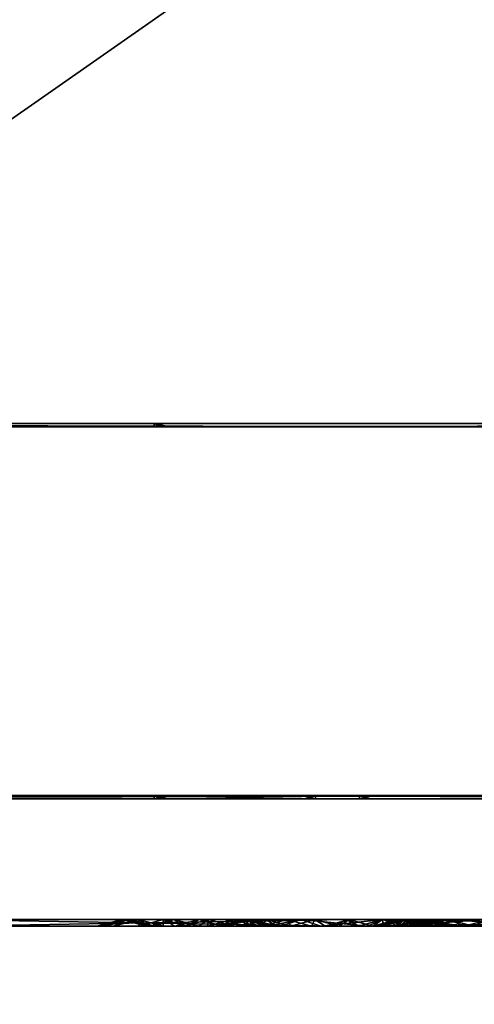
# Model space of a CAD drawing. Extents: x 0 to 1840, y 0 to 334.
# Tile 67 of 109: x 681 to 699, y 165 to 205. Entities that reach past the tile are written whole.
import ezdxf

# ---------------------------------------------------------------- set-up
doc = ezdxf.new("R2010")
doc.units = 0
doc.layers.get('0').update_dxf_attribs({"color": 13, "linetype": 'CONTINUOUS'})

# ---------------------------------------------------------------- blocks, each defined once
blk = doc.blocks.new('DIFFERENCE_4')
for p, q in [((1.25, 49), (961.25, 49)), ((961.25, 1), (1.25, 1))]:
    blk.add_line(p, q)
mesh = blk.add_polyface()
corners = [(1.25, 49.5, 0.134), (961.25, 49), (1.25, 49), (961.25, 49.5, 0.134)]
mesh.append_faces([[corners[k] for k in face] for face in [(0, 1, 2), (1, 0, 3)]], dxfattribs={"vtx0": -1})
mesh = blk.add_polyface()
corners = [(961.25, 49), (1.25, 1), (1.25, 49), (961.25, 1)]
mesh.append_faces([[corners[k] for k in face] for face in [(0, 1, 2), (1, 0, 3)]], dxfattribs={"vtx0": -1})
mesh = blk.add_polyface()
corners = [(961.25, 1), (1.25, 0.5, 0.134), (1.25, 1), (961.25, 0.5, 0.134)]
mesh.append_faces([[corners[k] for k in face] for face in [(0, 1, 2), (1, 0, 3)]], dxfattribs={"vtx0": -1})
blk = doc.blocks.new('GROUP_2')
for p, q in [((1.296, 1.072), (-3.529, 48.928)), ((-3.435, 49), (1230.765, 49)), ((0.598, 1.036, 0.134), (1.296, 1.072)), ((0.725, 0.768, 0.134), (1.313, 1.036)), ((1.021, 0.572, 0.134), (1.353, 1.01)), ((1.313, 1.036), (1.296, 1.072)), ((1.353, 1.01), (1.313, 1.036)), ((1.404, 1), (1.353, 1.01)), ((1230.765, 1), (1.404, 1)), ((1.404, 1), (1.404, 0.5, 0.134))]:
    blk.add_line(p, q)
mesh = blk.add_polyface()
corners = [(1230.765, 49.5, 0.134), (-3.435, 49), (-3.536, 49.5, 0.134), (1230.765, 49)]
mesh.append_faces([[corners[k] for k in face] for face in [(0, 1, 2), (1, 0, 3)]], dxfattribs={"vtx0": -1})
mesh = blk.add_polyface()
corners = [(-3.529, 48.928), (0.598, 1.036, 0.134), (-4.234, 48.964, 0.134), (1.296, 1.072)]
mesh.append_faces([[corners[k] for k in face] for face in [(0, 1, 2), (1, 0, 3)]], dxfattribs={"vtx0": -1})
mesh = blk.add_polyface()
corners = [(-3.519, 48.964), (1.296, 1.072), (-3.529, 48.928), (-3.484, 48.99), (-3.435, 49), (1230.765, 49), (1.313, 1.036), (1.353, 1.01), (1.404, 1), (1230.765, 1)]
mesh.append_faces([[corners[k] for k in face] for face in [(0, 1, 2), (8, 5, 9)]], dxfattribs={"vtx0": -1})
mesh.append_faces([[corners[k] for k in face] for face in [(1, 5, 6), (6, 5, 7), (7, 5, 8)]], dxfattribs={"vtx0": -1, "vtx1": -1})
mesh.append_faces([[corners[k] for k in face] for face in [(1, 0, 3), (1, 3, 4), (1, 4, 5)]], dxfattribs={"vtx0": -1, "vtx2": -1})
mesh = blk.add_polyface()
corners = [(1.296, 1.072), (0.725, 0.768, 0.134), (0.598, 1.036, 0.134), (1.313, 1.036)]
mesh.append_faces([[corners[k] for k in face] for face in [(0, 1, 2), (1, 0, 3)]], dxfattribs={"vtx0": -1})
mesh = blk.add_polyface()
corners = [(1.313, 1.036), (1.021, 0.572, 0.134), (0.725, 0.768, 0.134), (1.353, 1.01)]
mesh.append_faces([[corners[k] for k in face] for face in [(0, 1, 2), (1, 0, 3)]], dxfattribs={"vtx0": -1})
mesh = blk.add_polyface()
corners = [(1.353, 1.01), (1.404, 0.5, 0.134), (1.021, 0.572, 0.134), (1.404, 1)]
mesh.append_faces([[corners[k] for k in face] for face in [(0, 1, 2), (1, 0, 3)]], dxfattribs={"vtx0": -1})
mesh = blk.add_polyface()
corners = [(1230.765, 1), (1.404, 0.5, 0.134), (1.404, 1), (1230.765, 0.5, 0.134)]
mesh.append_faces([[corners[k] for k in face] for face in [(0, 1, 2), (1, 0, 3)]], dxfattribs={"vtx0": -1})
blk = doc.blocks.new('GROUP_19')
mesh = blk.add_polyface()
corners = [(449, 314), (1, 1), (1, 314), (449, 1)]
mesh.append_faces([[corners[k] for k in face] for face in [(0, 1, 2), (1, 0, 3)]], dxfattribs={"vtx0": -1})
mesh = blk.add_polyface()
corners = [(449, 1, 6), (1, 314, 6), (1, 1, 6), (449, 314, 6)]
mesh.append_faces([[corners[k] for k in face] for face in [(0, 1, 2), (1, 0, 3)]], dxfattribs={"vtx0": -1})
blk = doc.blocks.new('GROUP_8')
for p, q in [((511.912, 1620.271), (528.297, 1612.298)), ((528.297, 1612.298), (528.755, 1613.187, 0.268)), ((528.755, 1613.187, 0.268), (549.302, 1603.589)), ((527.839, 1611.409, 0.268), (528.297, 1612.298)), ((528.297, 1612.298), (549.302, 1603.589)), ((528.297, 1612.298), (548.549, 1602.861, 0.268)), ((534.043, 1102.686), (532.419, 1093.966)), ((533.067, 1102.905, 0.268), (534.043, 1102.686)), ((532.419, 1093.966), (531.263, 1085.171)), ((531.431, 1094.122, 0.268), (532.419, 1093.966)), ((532.419, 1093.966), (533.407, 1093.809, 0.268)), ((530.268, 1085.275, 0.268), (531.263, 1085.171)), ((531.263, 1085.171), (530.578, 1076.327)), ((531.263, 1085.171), (532.258, 1085.067, 0.268)), ((529.579, 1076.378, 0.268), (530.578, 1076.327)), ((530.578, 1076.327), (530.366, 1067.46)), ((530.578, 1076.327), (531.577, 1076.277, 0.268)), ((529.366, 1067.457, 0.268), (530.366, 1067.46)), ((530.366, 1067.46), (531.366, 1067.463, 0.268)), ((530.366, 1067.46), (530.627, 1058.593)), ((529.628, 1058.537, 0.268), (530.627, 1058.593)), ((530.627, 1058.593), (531.626, 1058.65, 0.268)), ((530.627, 1058.593), (531.361, 1049.754)), ((531.361, 1049.754), (532.358, 1049.832, 0.268)), ((530.364, 1049.675, 0.268), (531.361, 1049.754)), ((531.361, 1049.754), (531.737, 1044.733)), ((530.737, 1044.692, 0.268), (531.737, 1044.733)), ((531.737, 1044.733), (532.737, 1044.773, 0.268)), ((531.737, 1044.733), (531.765, 1039.697)), ((530.765, 1039.727, 0.268), (531.765, 1039.697)), ((531.765, 1039.697), (531.443, 1034.672)), ((531.765, 1039.697), (532.765, 1039.668, 0.268)), ((530.447, 1034.771, 0.268), (531.443, 1034.672)), ((531.443, 1034.672), (530.774, 1029.682)), ((531.443, 1034.672), (532.439, 1034.574, 0.268)), ((530.774, 1029.682), (529.76, 1024.75)), ((529.787, 1029.849, 0.268), (530.774, 1029.682)), ((530.774, 1029.682), (531.76, 1029.514, 0.268)), ((528.788, 1024.985, 0.268), (529.76, 1024.75)), ((529.76, 1024.75), (528.408, 1019.899)), ((529.76, 1024.75), (530.733, 1024.514, 0.268)), ((527.445, 1020.172, 0.268), (528.408, 1019.899)), ((528.408, 1019.899), (527.023, 1015.072)), ((528.408, 1019.899), (529.37, 1019.627, 0.268)), ((526.054, 1015.322, 0.268), (527.023, 1015.072)), ((527.023, 1015.072), (525.905, 1010.176)), ((527.023, 1015.072), (527.992, 1014.823, 0.268)), ((524.924, 1010.372, 0.268), (525.905, 1010.176)), ((525.905, 1010.176), (525.056, 1005.227)), ((525.905, 1010.176), (526.886, 1009.98, 0.268)), ((524.066, 1005.369, 0.268), (525.056, 1005.227)), ((525.056, 1005.227), (524.479, 1000.238)), ((525.056, 1005.227), (526.046, 1005.085, 0.268)), ((523.483, 1000.326, 0.268), (524.479, 1000.238)), ((524.479, 1000.238), (524.177, 995.225)), ((524.479, 1000.238), (525.476, 1000.15, 0.268)), ((523.177, 995.258, 0.268), (524.177, 995.225)), ((524.177, 995.225), (524.149, 990.203)), ((524.177, 995.225), (525.176, 995.192, 0.268)), ((523.149, 990.2, 0.268), (524.149, 990.203)), ((524.149, 990.203), (525.149, 990.207, 0.268)), ((524.149, 990.203), (524.41, 968.86)), ((523.41, 968.857, 0.268), (524.41, 968.86)), ((524.41, 968.86), (524.261, 947.516)), ((524.41, 968.86), (525.41, 968.863, 0.268)), ((523.262, 947.532, 0.268), (524.261, 947.516)), ((524.261, 947.516), (523.703, 926.178)), ((524.261, 947.516), (525.261, 947.499, 0.268)), ((522.704, 926.214, 0.268), (523.703, 926.178)), ((523.703, 926.178), (522.735, 904.855)), ((523.703, 926.178), (524.702, 926.142, 0.268)), ((522.735, 904.855), (521.358, 883.555)), ((521.737, 904.91, 0.268), (522.735, 904.855)), ((522.735, 904.855), (523.734, 904.8, 0.268)), ((521.358, 883.555), (519.572, 862.285)), ((520.361, 883.629, 0.268), (521.358, 883.555)), ((521.358, 883.555), (522.355, 883.481, 0.268)), ((518.574, 862.355, 0.268), (519.572, 862.285)), ((519.572, 862.285), (519.245, 856.412)), ((519.572, 862.285), (520.57, 862.215, 0.268)), ((518.244, 856.43, 0.268), (519.245, 856.412)), ((519.245, 856.412), (520.245, 856.394, 0.268)), ((519.245, 856.412), (519.361, 850.531)), ((519.361, 850.531), (520.36, 850.589, 0.268)), ((518.362, 850.474, 0.268), (519.361, 850.531)), ((519.361, 850.531), (519.919, 844.676)), ((518.927, 844.543, 0.268), (519.919, 844.676)), ((519.919, 844.676), (520.911, 844.809, 0.268)), ((519.919, 844.676), (520.917, 838.879)), ((520.917, 838.879), (521.897, 839.086, 0.268)), ((519.938, 838.672, 0.268), (520.917, 838.879)), ((520.917, 838.879), (522.349, 833.174)), ((521.389, 832.894, 0.268), (522.349, 833.174)), ((522.349, 833.174), (523.31, 833.454, 0.268)), ((522.349, 833.174), (524.207, 827.593)), ((524.207, 827.593), (525.128, 827.994, 0.268)), ((523.287, 827.193, 0.268), (524.207, 827.593)), ((524.207, 827.593), (526.457, 823.475)), ((526.457, 823.475), (527.267, 824.079, 0.268)), ((525.648, 822.871, 0.268), (526.457, 823.475)), ((526.457, 823.475), (529.764, 820.145)), ((529.764, 820.145), (530.374, 820.951, 0.268)), ((529.155, 819.34, 0.268), (529.764, 820.145)), ((529.764, 820.145), (533.867, 817.868))]:
    blk.add_line(p, q)
mesh = blk.add_polyface()
corners = [(512.329, 1621.18, 0.268), (528.297, 1612.298), (511.912, 1620.271), (528.755, 1613.187, 0.268)]
mesh.append_faces([[corners[k] for k in face] for face in [(0, 1, 2), (1, 0, 3)]], dxfattribs={"vtx0": -1})
mesh = blk.add_polyface()
corners = [(511.912, 1620.271), (527.839, 1611.409, 0.268), (511.495, 1619.361, 0.268), (528.297, 1612.298)]
mesh.append_faces([[corners[k] for k in face] for face in [(0, 1, 2), (1, 0, 3)]], dxfattribs={"vtx0": -1})
mesh = blk.add_polyface()
corners = [(549.302, 1603.589), (528.297, 1612.298), (528.755, 1613.187, 0.268)]
mesh.append_faces([[corners[k] for k in face] for face in [(0, 1, 2)]])
mesh = blk.add_polyface()
corners = [(550.056, 1604.317, 0.268), (549.302, 1603.589), (528.755, 1613.187, 0.268)]
mesh.append_faces([[corners[k] for k in face] for face in [(0, 1, 2)]])
mesh = blk.add_polyface()
corners = [(548.549, 1602.861, 0.268), (527.839, 1611.409, 0.268), (528.297, 1612.298)]
mesh.append_faces([[corners[k] for k in face] for face in [(0, 1, 2)]])
mesh = blk.add_polyface()
corners = [(549.302, 1603.589), (548.549, 1602.861, 0.268), (528.297, 1612.298)]
mesh.append_faces([[corners[k] for k in face] for face in [(0, 1, 2)]])
mesh = blk.add_polyface()
corners = [(534.974, 1110.166, 0.268), (534.043, 1102.686), (533.067, 1102.905, 0.268), (535.929, 1109.867)]
mesh.append_faces([[corners[k] for k in face] for face in [(0, 1, 2), (1, 0, 3)]], dxfattribs={"vtx0": -1})
mesh = blk.add_polyface()
corners = [(533.067, 1102.905, 0.268), (532.419, 1093.966), (531.431, 1094.122, 0.268), (534.043, 1102.686)]
mesh.append_faces([[corners[k] for k in face] for face in [(0, 1, 2), (1, 0, 3)]], dxfattribs={"vtx0": -1})
mesh = blk.add_polyface()
corners = [(534.043, 1102.686), (533.407, 1093.809, 0.268), (532.419, 1093.966), (535.019, 1102.467, 0.268)]
mesh.append_faces([[corners[k] for k in face] for face in [(0, 1, 2), (1, 0, 3)]], dxfattribs={"vtx0": -1})
mesh = blk.add_polyface()
corners = [(531.431, 1094.122, 0.268), (531.263, 1085.171), (530.268, 1085.275, 0.268), (532.419, 1093.966)]
mesh.append_faces([[corners[k] for k in face] for face in [(0, 1, 2), (1, 0, 3)]], dxfattribs={"vtx0": -1})
mesh = blk.add_polyface()
corners = [(532.419, 1093.966), (532.258, 1085.067, 0.268), (531.263, 1085.171), (533.407, 1093.809, 0.268)]
mesh.append_faces([[corners[k] for k in face] for face in [(0, 1, 2), (1, 0, 3)]], dxfattribs={"vtx0": -1})
mesh = blk.add_polyface()
corners = [(530.268, 1085.275, 0.268), (530.578, 1076.327), (529.579, 1076.378, 0.268), (531.263, 1085.171)]
mesh.append_faces([[corners[k] for k in face] for face in [(0, 1, 2), (1, 0, 3)]], dxfattribs={"vtx0": -1})
mesh = blk.add_polyface()
corners = [(531.263, 1085.171), (531.577, 1076.277, 0.268), (530.578, 1076.327), (532.258, 1085.067, 0.268)]
mesh.append_faces([[corners[k] for k in face] for face in [(0, 1, 2), (1, 0, 3)]], dxfattribs={"vtx0": -1})
mesh = blk.add_polyface()
corners = [(529.579, 1076.378, 0.268), (530.366, 1067.46), (529.366, 1067.457, 0.268), (530.578, 1076.327)]
mesh.append_faces([[corners[k] for k in face] for face in [(0, 1, 2), (1, 0, 3)]], dxfattribs={"vtx0": -1})
mesh = blk.add_polyface()
corners = [(530.578, 1076.327), (531.366, 1067.463, 0.268), (530.366, 1067.46), (531.577, 1076.277, 0.268)]
mesh.append_faces([[corners[k] for k in face] for face in [(0, 1, 2), (1, 0, 3)]], dxfattribs={"vtx0": -1})
mesh = blk.add_polyface()
corners = [(530.366, 1067.46), (529.628, 1058.537, 0.268), (529.366, 1067.457, 0.268), (530.627, 1058.593)]
mesh.append_faces([[corners[k] for k in face] for face in [(0, 1, 2), (1, 0, 3)]], dxfattribs={"vtx0": -1})
mesh = blk.add_polyface()
corners = [(531.366, 1067.463, 0.268), (530.627, 1058.593), (530.366, 1067.46), (531.626, 1058.65, 0.268)]
mesh.append_faces([[corners[k] for k in face] for face in [(0, 1, 2), (1, 0, 3)]], dxfattribs={"vtx0": -1})
mesh = blk.add_polyface()
corners = [(530.627, 1058.593), (530.364, 1049.675, 0.268), (529.628, 1058.537, 0.268), (531.361, 1049.754)]
mesh.append_faces([[corners[k] for k in face] for face in [(0, 1, 2), (1, 0, 3)]], dxfattribs={"vtx0": -1})
mesh = blk.add_polyface()
corners = [(531.626, 1058.65, 0.268), (531.361, 1049.754), (530.627, 1058.593), (532.358, 1049.832, 0.268)]
mesh.append_faces([[corners[k] for k in face] for face in [(0, 1, 2), (1, 0, 3)]], dxfattribs={"vtx0": -1})
mesh = blk.add_polyface()
corners = [(532.358, 1049.832, 0.268), (531.737, 1044.733), (531.361, 1049.754), (532.737, 1044.773, 0.268)]
mesh.append_faces([[corners[k] for k in face] for face in [(0, 1, 2), (1, 0, 3)]], dxfattribs={"vtx0": -1})
mesh = blk.add_polyface()
corners = [(531.361, 1049.754), (530.737, 1044.692, 0.268), (530.364, 1049.675, 0.268), (531.737, 1044.733)]
mesh.append_faces([[corners[k] for k in face] for face in [(0, 1, 2), (1, 0, 3)]], dxfattribs={"vtx0": -1})
mesh = blk.add_polyface()
corners = [(531.737, 1044.733), (530.765, 1039.727, 0.268), (530.737, 1044.692, 0.268), (531.765, 1039.697)]
mesh.append_faces([[corners[k] for k in face] for face in [(0, 1, 2), (1, 0, 3)]], dxfattribs={"vtx0": -1})
mesh = blk.add_polyface()
corners = [(532.737, 1044.773, 0.268), (531.765, 1039.697), (531.737, 1044.733), (532.765, 1039.668, 0.268)]
mesh.append_faces([[corners[k] for k in face] for face in [(0, 1, 2), (1, 0, 3)]], dxfattribs={"vtx0": -1})
mesh = blk.add_polyface()
corners = [(530.765, 1039.727, 0.268), (531.443, 1034.672), (530.447, 1034.771, 0.268), (531.765, 1039.697)]
mesh.append_faces([[corners[k] for k in face] for face in [(0, 1, 2), (1, 0, 3)]], dxfattribs={"vtx0": -1})
mesh = blk.add_polyface()
corners = [(531.765, 1039.697), (532.439, 1034.574, 0.268), (531.443, 1034.672), (532.765, 1039.668, 0.268)]
mesh.append_faces([[corners[k] for k in face] for face in [(0, 1, 2), (1, 0, 3)]], dxfattribs={"vtx0": -1})
mesh = blk.add_polyface()
corners = [(530.447, 1034.771, 0.268), (530.774, 1029.682), (529.787, 1029.849, 0.268), (531.443, 1034.672)]
mesh.append_faces([[corners[k] for k in face] for face in [(0, 1, 2), (1, 0, 3)]], dxfattribs={"vtx0": -1})
mesh = blk.add_polyface()
corners = [(531.443, 1034.672), (531.76, 1029.514, 0.268), (530.774, 1029.682), (532.439, 1034.574, 0.268)]
mesh.append_faces([[corners[k] for k in face] for face in [(0, 1, 2), (1, 0, 3)]], dxfattribs={"vtx0": -1})
mesh = blk.add_polyface()
corners = [(529.787, 1029.849, 0.268), (529.76, 1024.75), (528.788, 1024.985, 0.268), (530.774, 1029.682)]
mesh.append_faces([[corners[k] for k in face] for face in [(0, 1, 2), (1, 0, 3)]], dxfattribs={"vtx0": -1})
mesh = blk.add_polyface()
corners = [(530.774, 1029.682), (530.733, 1024.514, 0.268), (529.76, 1024.75), (531.76, 1029.514, 0.268)]
mesh.append_faces([[corners[k] for k in face] for face in [(0, 1, 2), (1, 0, 3)]], dxfattribs={"vtx0": -1})
mesh = blk.add_polyface()
corners = [(528.788, 1024.985, 0.268), (528.408, 1019.899), (527.445, 1020.172, 0.268), (529.76, 1024.75)]
mesh.append_faces([[corners[k] for k in face] for face in [(0, 1, 2), (1, 0, 3)]], dxfattribs={"vtx0": -1})
mesh = blk.add_polyface()
corners = [(529.76, 1024.75), (529.37, 1019.627, 0.268), (528.408, 1019.899), (530.733, 1024.514, 0.268)]
mesh.append_faces([[corners[k] for k in face] for face in [(0, 1, 2), (1, 0, 3)]], dxfattribs={"vtx0": -1})
mesh = blk.add_polyface()
corners = [(527.445, 1020.172, 0.268), (527.023, 1015.072), (526.054, 1015.322, 0.268), (528.408, 1019.899)]
mesh.append_faces([[corners[k] for k in face] for face in [(0, 1, 2), (1, 0, 3)]], dxfattribs={"vtx0": -1})
mesh = blk.add_polyface()
corners = [(528.408, 1019.899), (527.992, 1014.823, 0.268), (527.023, 1015.072), (529.37, 1019.627, 0.268)]
mesh.append_faces([[corners[k] for k in face] for face in [(0, 1, 2), (1, 0, 3)]], dxfattribs={"vtx0": -1})
mesh = blk.add_polyface()
corners = [(526.054, 1015.322, 0.268), (525.905, 1010.176), (524.924, 1010.372, 0.268), (527.023, 1015.072)]
mesh.append_faces([[corners[k] for k in face] for face in [(0, 1, 2), (1, 0, 3)]], dxfattribs={"vtx0": -1})
mesh = blk.add_polyface()
corners = [(527.023, 1015.072), (526.886, 1009.98, 0.268), (525.905, 1010.176), (527.992, 1014.823, 0.268)]
mesh.append_faces([[corners[k] for k in face] for face in [(0, 1, 2), (1, 0, 3)]], dxfattribs={"vtx0": -1})
mesh = blk.add_polyface()
corners = [(524.924, 1010.372, 0.268), (525.056, 1005.227), (524.066, 1005.369, 0.268), (525.905, 1010.176)]
mesh.append_faces([[corners[k] for k in face] for face in [(0, 1, 2), (1, 0, 3)]], dxfattribs={"vtx0": -1})
mesh = blk.add_polyface()
corners = [(525.905, 1010.176), (526.046, 1005.085, 0.268), (525.056, 1005.227), (526.886, 1009.98, 0.268)]
mesh.append_faces([[corners[k] for k in face] for face in [(0, 1, 2), (1, 0, 3)]], dxfattribs={"vtx0": -1})
mesh = blk.add_polyface()
corners = [(524.066, 1005.369, 0.268), (524.479, 1000.238), (523.483, 1000.326, 0.268), (525.056, 1005.227)]
mesh.append_faces([[corners[k] for k in face] for face in [(0, 1, 2), (1, 0, 3)]], dxfattribs={"vtx0": -1})
mesh = blk.add_polyface()
corners = [(525.056, 1005.227), (525.476, 1000.15, 0.268), (524.479, 1000.238), (526.046, 1005.085, 0.268)]
mesh.append_faces([[corners[k] for k in face] for face in [(0, 1, 2), (1, 0, 3)]], dxfattribs={"vtx0": -1})
mesh = blk.add_polyface()
corners = [(523.483, 1000.326, 0.268), (524.177, 995.225), (523.177, 995.258, 0.268), (524.479, 1000.238)]
mesh.append_faces([[corners[k] for k in face] for face in [(0, 1, 2), (1, 0, 3)]], dxfattribs={"vtx0": -1})
mesh = blk.add_polyface()
corners = [(524.479, 1000.238), (525.176, 995.192, 0.268), (524.177, 995.225), (525.476, 1000.15, 0.268)]
mesh.append_faces([[corners[k] for k in face] for face in [(0, 1, 2), (1, 0, 3)]], dxfattribs={"vtx0": -1})
mesh = blk.add_polyface()
corners = [(523.177, 995.258, 0.268), (524.149, 990.203), (523.149, 990.2, 0.268), (524.177, 995.225)]
mesh.append_faces([[corners[k] for k in face] for face in [(0, 1, 2), (1, 0, 3)]], dxfattribs={"vtx0": -1})
mesh = blk.add_polyface()
corners = [(524.177, 995.225), (525.149, 990.207, 0.268), (524.149, 990.203), (525.176, 995.192, 0.268)]
mesh.append_faces([[corners[k] for k in face] for face in [(0, 1, 2), (1, 0, 3)]], dxfattribs={"vtx0": -1})
mesh = blk.add_polyface()
corners = [(524.149, 990.203), (523.41, 968.857, 0.268), (523.149, 990.2, 0.268), (524.41, 968.86)]
mesh.append_faces([[corners[k] for k in face] for face in [(0, 1, 2), (1, 0, 3)]], dxfattribs={"vtx0": -1})
mesh = blk.add_polyface()
corners = [(525.149, 990.207, 0.268), (524.41, 968.86), (524.149, 990.203), (525.41, 968.863, 0.268)]
mesh.append_faces([[corners[k] for k in face] for face in [(0, 1, 2), (1, 0, 3)]], dxfattribs={"vtx0": -1})
mesh = blk.add_polyface()
corners = [(523.41, 968.857, 0.268), (524.261, 947.516), (523.262, 947.532, 0.268), (524.41, 968.86)]
mesh.append_faces([[corners[k] for k in face] for face in [(0, 1, 2), (1, 0, 3)]], dxfattribs={"vtx0": -1})
mesh = blk.add_polyface()
corners = [(524.41, 968.86), (525.261, 947.499, 0.268), (524.261, 947.516), (525.41, 968.863, 0.268)]
mesh.append_faces([[corners[k] for k in face] for face in [(0, 1, 2), (1, 0, 3)]], dxfattribs={"vtx0": -1})
mesh = blk.add_polyface()
corners = [(523.262, 947.532, 0.268), (523.703, 926.178), (522.704, 926.214, 0.268), (524.261, 947.516)]
mesh.append_faces([[corners[k] for k in face] for face in [(0, 1, 2), (1, 0, 3)]], dxfattribs={"vtx0": -1})
mesh = blk.add_polyface()
corners = [(524.261, 947.516), (524.702, 926.142, 0.268), (523.703, 926.178), (525.261, 947.499, 0.268)]
mesh.append_faces([[corners[k] for k in face] for face in [(0, 1, 2), (1, 0, 3)]], dxfattribs={"vtx0": -1})
mesh = blk.add_polyface()
corners = [(522.704, 926.214, 0.268), (522.735, 904.855), (521.737, 904.91, 0.268), (523.703, 926.178)]
mesh.append_faces([[corners[k] for k in face] for face in [(0, 1, 2), (1, 0, 3)]], dxfattribs={"vtx0": -1})
mesh = blk.add_polyface()
corners = [(523.703, 926.178), (523.734, 904.8, 0.268), (522.735, 904.855), (524.702, 926.142, 0.268)]
mesh.append_faces([[corners[k] for k in face] for face in [(0, 1, 2), (1, 0, 3)]], dxfattribs={"vtx0": -1})
mesh = blk.add_polyface()
corners = [(521.737, 904.91, 0.268), (521.358, 883.555), (520.361, 883.629, 0.268), (522.735, 904.855)]
mesh.append_faces([[corners[k] for k in face] for face in [(0, 1, 2), (1, 0, 3)]], dxfattribs={"vtx0": -1})
mesh = blk.add_polyface()
corners = [(522.735, 904.855), (522.355, 883.481, 0.268), (521.358, 883.555), (523.734, 904.8, 0.268)]
mesh.append_faces([[corners[k] for k in face] for face in [(0, 1, 2), (1, 0, 3)]], dxfattribs={"vtx0": -1})
mesh = blk.add_polyface()
corners = [(520.361, 883.629, 0.268), (519.572, 862.285), (518.574, 862.355, 0.268), (521.358, 883.555)]
mesh.append_faces([[corners[k] for k in face] for face in [(0, 1, 2), (1, 0, 3)]], dxfattribs={"vtx0": -1})
mesh = blk.add_polyface()
corners = [(521.358, 883.555), (520.57, 862.215, 0.268), (519.572, 862.285), (522.355, 883.481, 0.268)]
mesh.append_faces([[corners[k] for k in face] for face in [(0, 1, 2), (1, 0, 3)]], dxfattribs={"vtx0": -1})
mesh = blk.add_polyface()
corners = [(518.574, 862.355, 0.268), (519.245, 856.412), (518.244, 856.43, 0.268), (519.572, 862.285)]
mesh.append_faces([[corners[k] for k in face] for face in [(0, 1, 2), (1, 0, 3)]], dxfattribs={"vtx0": -1})
mesh = blk.add_polyface()
corners = [(519.572, 862.285), (520.245, 856.394, 0.268), (519.245, 856.412), (520.57, 862.215, 0.268)]
mesh.append_faces([[corners[k] for k in face] for face in [(0, 1, 2), (1, 0, 3)]], dxfattribs={"vtx0": -1})
mesh = blk.add_polyface()
corners = [(519.245, 856.412), (518.362, 850.474, 0.268), (518.244, 856.43, 0.268), (519.361, 850.531)]
mesh.append_faces([[corners[k] for k in face] for face in [(0, 1, 2), (1, 0, 3)]], dxfattribs={"vtx0": -1})
mesh = blk.add_polyface()
corners = [(520.245, 856.394, 0.268), (519.361, 850.531), (519.245, 856.412), (520.36, 850.589, 0.268)]
mesh.append_faces([[corners[k] for k in face] for face in [(0, 1, 2), (1, 0, 3)]], dxfattribs={"vtx0": -1})
mesh = blk.add_polyface()
corners = [(520.36, 850.589, 0.268), (519.919, 844.676), (519.361, 850.531), (520.911, 844.809, 0.268)]
mesh.append_faces([[corners[k] for k in face] for face in [(0, 1, 2), (1, 0, 3)]], dxfattribs={"vtx0": -1})
mesh = blk.add_polyface()
corners = [(519.361, 850.531), (518.927, 844.543, 0.268), (518.362, 850.474, 0.268), (519.919, 844.676)]
mesh.append_faces([[corners[k] for k in face] for face in [(0, 1, 2), (1, 0, 3)]], dxfattribs={"vtx0": -1})
mesh = blk.add_polyface()
corners = [(519.919, 844.676), (519.938, 838.672, 0.268), (518.927, 844.543, 0.268), (520.917, 838.879)]
mesh.append_faces([[corners[k] for k in face] for face in [(0, 1, 2), (1, 0, 3)]], dxfattribs={"vtx0": -1})
mesh = blk.add_polyface()
corners = [(520.911, 844.809, 0.268), (520.917, 838.879), (519.919, 844.676), (521.897, 839.086, 0.268)]
mesh.append_faces([[corners[k] for k in face] for face in [(0, 1, 2), (1, 0, 3)]], dxfattribs={"vtx0": -1})
mesh = blk.add_polyface()
corners = [(521.897, 839.086, 0.268), (522.349, 833.174), (520.917, 838.879), (523.31, 833.454, 0.268)]
mesh.append_faces([[corners[k] for k in face] for face in [(0, 1, 2), (1, 0, 3)]], dxfattribs={"vtx0": -1})
mesh = blk.add_polyface()
corners = [(520.917, 838.879), (521.389, 832.894, 0.268), (519.938, 838.672, 0.268), (522.349, 833.174)]
mesh.append_faces([[corners[k] for k in face] for face in [(0, 1, 2), (1, 0, 3)]], dxfattribs={"vtx0": -1})
mesh = blk.add_polyface()
corners = [(522.349, 833.174), (523.287, 827.193, 0.268), (521.389, 832.894, 0.268), (524.207, 827.593)]
mesh.append_faces([[corners[k] for k in face] for face in [(0, 1, 2), (1, 0, 3)]], dxfattribs={"vtx0": -1})
mesh = blk.add_polyface()
corners = [(523.31, 833.454, 0.268), (524.207, 827.593), (522.349, 833.174), (525.128, 827.994, 0.268)]
mesh.append_faces([[corners[k] for k in face] for face in [(0, 1, 2), (1, 0, 3)]], dxfattribs={"vtx0": -1})
mesh = blk.add_polyface()
corners = [(525.128, 827.994, 0.268), (526.457, 823.475), (524.207, 827.593), (527.267, 824.079, 0.268)]
mesh.append_faces([[corners[k] for k in face] for face in [(0, 1, 2), (1, 0, 3)]], dxfattribs={"vtx0": -1})
mesh = blk.add_polyface()
corners = [(524.207, 827.593), (525.648, 822.871, 0.268), (523.287, 827.193, 0.268), (526.457, 823.475)]
mesh.append_faces([[corners[k] for k in face] for face in [(0, 1, 2), (1, 0, 3)]], dxfattribs={"vtx0": -1})
mesh = blk.add_polyface()
corners = [(527.267, 824.079, 0.268), (529.764, 820.145), (526.457, 823.475), (530.374, 820.951, 0.268)]
mesh.append_faces([[corners[k] for k in face] for face in [(0, 1, 2), (1, 0, 3)]], dxfattribs={"vtx0": -1})
mesh = blk.add_polyface()
corners = [(526.457, 823.475), (529.155, 819.34, 0.268), (525.648, 822.871, 0.268), (529.764, 820.145)]
mesh.append_faces([[corners[k] for k in face] for face in [(0, 1, 2), (1, 0, 3)]], dxfattribs={"vtx0": -1})
mesh = blk.add_polyface()
corners = [(530.374, 820.951, 0.268), (533.867, 817.868), (529.764, 820.145), (534.229, 818.811, 0.268)]
mesh.append_faces([[corners[k] for k in face] for face in [(0, 1, 2), (1, 0, 3)]], dxfattribs={"vtx0": -1})
mesh = blk.add_polyface()
corners = [(529.764, 820.145), (533.506, 816.924, 0.268), (529.155, 819.34, 0.268), (533.867, 817.868)]
mesh.append_faces([[corners[k] for k in face] for face in [(0, 1, 2), (1, 0, 3)]], dxfattribs={"vtx0": -1})
blk = doc.blocks.new('GROUP_1')
for p, q in [((1.512, 48.928), (6.337, 1.072)), ((166.652, 49), (166.652, 1)), ((6.337, 1.072), (5.638, 1.036, 0.134)), ((5.766, 0.768, 0.134), (6.354, 1.036)), ((6.061, 0.572, 0.134), (6.393, 1.01)), ((6.337, 1.072), (6.354, 1.036)), ((6.354, 1.036), (6.393, 1.01)), ((6.393, 1.01), (6.445, 1)), ((166.652, 1), (6.445, 1)), ((6.445, 1), (6.445, 0.5, 0.134)), ((166.652, 0.5, 0.134), (166.652, 1)), ((166.652, 1), (167.352, 1, 0.134)), ((167.002, 0.567, 0.134), (166.652, 1)), ((167.258, 0.75, 0.134), (166.652, 1))]:
    blk.add_line(p, q)
mesh = blk.add_polyface()
corners = [(1.512, 48.928), (5.638, 1.036, 0.134), (0.806, 48.964, 0.134), (6.337, 1.072)]
mesh.append_faces([[corners[k] for k in face] for face in [(0, 1, 2), (1, 0, 3)]], dxfattribs={"vtx0": -1})
mesh = blk.add_polyface()
corners = [(1.522, 48.964), (6.337, 1.072), (1.512, 48.928), (1.556, 48.99), (1.606, 49), (166.652, 49), (6.354, 1.036), (6.393, 1.01), (6.445, 1), (166.652, 1)]
mesh.append_faces([[corners[k] for k in face] for face in [(0, 1, 2), (8, 5, 9)]], dxfattribs={"vtx0": -1})
mesh.append_faces([[corners[k] for k in face] for face in [(1, 5, 6), (6, 5, 7), (7, 5, 8)]], dxfattribs={"vtx0": -1, "vtx1": -1})
mesh.append_faces([[corners[k] for k in face] for face in [(1, 0, 3), (1, 3, 4), (1, 4, 5)]], dxfattribs={"vtx0": -1, "vtx2": -1})
mesh = blk.add_polyface()
corners = [(166.652, 49), (167.352, 1, 0.134), (166.652, 1), (167.352, 49, 0.134)]
mesh.append_faces([[corners[k] for k in face] for face in [(0, 1, 2), (1, 0, 3)]], dxfattribs={"vtx0": -1})
mesh = blk.add_polyface()
corners = [(6.337, 1.072), (5.766, 0.768, 0.134), (5.638, 1.036, 0.134), (6.354, 1.036)]
mesh.append_faces([[corners[k] for k in face] for face in [(0, 1, 2), (1, 0, 3)]], dxfattribs={"vtx0": -1})
mesh = blk.add_polyface()
corners = [(6.354, 1.036), (6.061, 0.572, 0.134), (5.766, 0.768, 0.134), (6.393, 1.01)]
mesh.append_faces([[corners[k] for k in face] for face in [(0, 1, 2), (1, 0, 3)]], dxfattribs={"vtx0": -1})
mesh = blk.add_polyface()
corners = [(6.393, 1.01), (6.445, 0.5, 0.134), (6.061, 0.572, 0.134), (6.445, 1)]
mesh.append_faces([[corners[k] for k in face] for face in [(0, 1, 2), (1, 0, 3)]], dxfattribs={"vtx0": -1})
mesh = blk.add_polyface()
corners = [(166.652, 1), (6.445, 0.5, 0.134), (6.445, 1), (166.652, 0.5, 0.134)]
mesh.append_faces([[corners[k] for k in face] for face in [(0, 1, 2), (1, 0, 3)]], dxfattribs={"vtx0": -1})
mesh = blk.add_polyface()
corners = [(167.002, 0.567, 0.134), (166.652, 0.5, 0.134), (166.652, 1)]
mesh.append_faces([[corners[k] for k in face] for face in [(0, 1, 2)]])
mesh = blk.add_polyface()
corners = [(167.258, 0.75, 0.134), (167.002, 0.567, 0.134), (166.652, 1)]
mesh.append_faces([[corners[k] for k in face] for face in [(0, 1, 2)]])
mesh = blk.add_polyface()
corners = [(167.352, 1, 0.134), (167.258, 0.75, 0.134), (166.652, 1)]
mesh.append_faces([[corners[k] for k in face] for face in [(0, 1, 2)]])
blk = doc.blocks.new('DIFFERENCE_3')
for p, q in [((0.794, 49.25, 0.134), (1.4, 49)), ((1.05, 49.433, 0.134), (1.4, 49)), ((1.4, 49.5, 0.134), (1.4, 49)), ((1.4, 49), (0.7, 49, 0.134)), ((1.4, 49), (1068.72, 49)), ((1.4, 1), (1.4, 49))]:
    blk.add_line(p, q)
mesh = blk.add_polyface()
corners = [(1.4, 49), (0.7, 49, 0.134), (0.794, 49.25, 0.134)]
mesh.append_faces([[corners[k] for k in face] for face in [(0, 1, 2)]])
mesh = blk.add_polyface()
corners = [(1.4, 49), (0.794, 49.25, 0.134), (1.05, 49.433, 0.134)]
mesh.append_faces([[corners[k] for k in face] for face in [(0, 1, 2)]])
mesh = blk.add_polyface()
corners = [(1.4, 49.5, 0.134), (1.4, 49), (1.05, 49.433, 0.134)]
mesh.append_faces([[corners[k] for k in face] for face in [(0, 1, 2)]])
mesh = blk.add_polyface()
corners = [(1.4, 49.5, 0.134), (1068.72, 49), (1.4, 49), (1069.13, 49.5, 0.134)]
mesh.append_faces([[corners[k] for k in face] for face in [(0, 1, 2), (1, 0, 3)]], dxfattribs={"vtx0": -1})
mesh = blk.add_polyface()
corners = [(1.4, 49), (0.7, 1, 0.134), (0.7, 49, 0.134), (1.4, 1)]
mesh.append_faces([[corners[k] for k in face] for face in [(0, 1, 2), (1, 0, 3)]], dxfattribs={"vtx0": -1})
mesh = blk.add_polyface()
corners = [(1068.72, 49), (1.4, 1), (1.4, 49), (1049.473, 1), (1069.015, 48.719), (1068.909, 48.962), (1069.017, 48.86)]
mesh.append_faces([[corners[k] for k in face] for face in [(0, 1, 2), (4, 5, 6)]], dxfattribs={"vtx0": -1})
mesh.append_faces([[corners[k] for k in face] for face in [(1, 0, 3), (3, 0, 4)]], dxfattribs={"vtx0": -1, "vtx1": -1})
mesh.append_faces([[corners[k] for k in face] for face in [(4, 0, 5)]], dxfattribs={"vtx0": -1, "vtx2": -1})
blk = doc.blocks.new('GROUP_29')
for name, p, xscale, rotation in [('DIFFERENCE_4', (123.016, 1762.087, 160.612), 0.7999999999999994, 339.6), ('DIFFERENCE_3', (741.482, 763.915, 160.612), 0.714063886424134, 85.89999999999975), ('GROUP_2', (687.155, 6.015, 145.612), 0.714063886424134, 85.89999999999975), ('GROUP_1', (686.897, 2.425, 160.612), 0.714063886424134, 85.89999999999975)]:
    blk.add_blockref(name, p, dxfattribs=dict(xscale=xscale, rotation=rotation))
blk.add_blockref('GROUP_8', (165.602, 0.479, 165.612))
at = {"extrusion": (0, 1, -4.996e-16), "rotation": 180}
blk.add_blockref('GROUP_19', (-406.119, 325.269), dxfattribs=at)

msp = doc.modelspace()

# ---------------------------------------------------------------- block references
at = {"extrusion": (0, -1, -4.996e-16)}
msp.add_blockref('GROUP_29', (0, 0, -334.295), dxfattribs=at)

doc.saveas('drawing.dxf')
